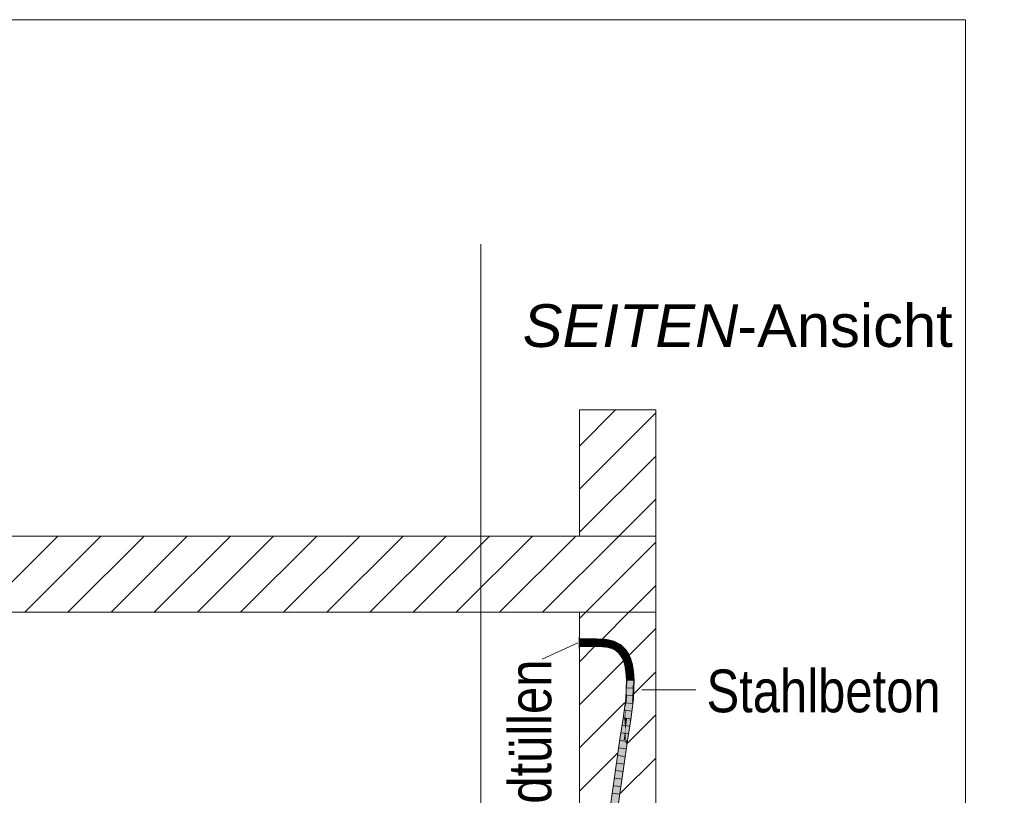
# Model space of a CAD drawing. Extents: x -720 to 300, y 62 to 1107.
# Tile 63 of 117: x 163 to 195, y 644 to 669. Entities that reach past the tile are written whole.
import ezdxf
from ezdxf.lldxf.tags import DXFTag

# ---------------------------------------------------------------- set-up
doc = ezdxf.new("R2010")
doc.units = 0
doc.layers.get('0').update_dxf_attribs({"lineweight": 35})
for name, color, linetype, lineweight, true_color in [('E_Detail_Beschriftung', 7, 'Continuous', 13, 0x009900), ('E_Detail_Wandschraffur', 7, 'Continuous', 5, 0xc0c0c0), ('E_Leerrohr 25-A06G9FMB8I', 7, 'Continuous', 9, 0xff8000), ('E_Leerrohr 25-Shading', 7, 'Continuous', 9, 0xff8000)]:
    doc.layers.add(name, color=color, linetype=linetype, lineweight=lineweight, true_color=true_color)
doc.layers.add('E_Detail_Linie_Text_Bem', color=7, linetype='Continuous', lineweight=13)
doc.styles.get("Standard").update_dxf_attribs({"font": 'ARIALN.TTF'})
tags = doc.linetypes.add('fein_strichliert', pattern=[4, 1, -2, 1]).pattern_tags.tags
tags[8:9] = [DXFTag(74, 4), DXFTag(75, 0), DXFTag(340, '0'), DXFTag(46, 0.0), DXFTag(50, 0.0), DXFTag(44, 0.0), DXFTag(45, 0.0)]
tags[6:7] = [DXFTag(74, 4), DXFTag(75, 0), DXFTag(340, '0'), DXFTag(46, 0.0), DXFTag(50, 0.0), DXFTag(44, 0.0), DXFTag(45, 0.0)]
tags[4:5] = [DXFTag(74, 4), DXFTag(75, 0), DXFTag(340, '0'), DXFTag(46, 0.0), DXFTag(50, 0.0), DXFTag(44, 0.0), DXFTag(45, 0.0)]
tags = doc.linetypes.add('fein_strichliert-A06G9FM98I', pattern=[4, 1, -2, 1]).pattern_tags.tags
tags[8:9] = [DXFTag(74, 4), DXFTag(75, 0), DXFTag(340, '0'), DXFTag(46, 0.0), DXFTag(50, 0.0), DXFTag(44, 0.0), DXFTag(45, 0.0)]
tags[6:7] = [DXFTag(74, 4), DXFTag(75, 0), DXFTag(340, '0'), DXFTag(46, 0.0), DXFTag(50, 0.0), DXFTag(44, 0.0), DXFTag(45, 0.0)]
tags[4:5] = [DXFTag(74, 4), DXFTag(75, 0), DXFTag(340, '0'), DXFTag(46, 0.0), DXFTag(50, 0.0), DXFTag(44, 0.0), DXFTag(45, 0.0)]
tags = doc.linetypes.add('STRICHPUNKT2-A06G9FMC8I', pattern=[12.7, 6.35, -3.175, 0, -3.175]).pattern_tags.tags
tags[10:11] = [DXFTag(74, 4), DXFTag(75, 0), DXFTag(340, '0'), DXFTag(46, 0.0), DXFTag(50, 0.0), DXFTag(44, 0.0), DXFTag(45, 0.0)]
tags[8:9] = [DXFTag(74, 4), DXFTag(75, 0), DXFTag(340, '0'), DXFTag(46, 0.0), DXFTag(50, 0.0), DXFTag(44, 0.0), DXFTag(45, 0.0)]
tags[6:7] = [DXFTag(74, 4), DXFTag(75, 0), DXFTag(340, '0'), DXFTag(46, 0.0), DXFTag(50, 0.0), DXFTag(44, 0.0), DXFTag(45, 0.0)]
tags[4:5] = [DXFTag(74, 4), DXFTag(75, 0), DXFTag(340, '0'), DXFTag(46, 0.0), DXFTag(50, 0.0), DXFTag(44, 0.0), DXFTag(45, 0.0)]

# ---------------------------------------------------------------- blocks, each defined once
blk = doc.blocks.new('Shading-A06G9FDB8I', base_point=(181.435, 714.584))
at = {"layer": 'E_Leerrohr 25-Shading', "color": 31, "true_color": 0xecb67f}
for points in [[(181.079, 648.734), (181.079, 648.924), (181.073, 648.734), (181.073, 648.924)], [(181.079, 648.734), (181.079, 648.924), (181.073, 648.734), (181.073, 648.924)], [(181.079, 648.859), (181.079, 648.734), (181.229, 648.859), (181.354, 648.734)], [(181.079, 648.859), (181.079, 648.734), (181.229, 648.859), (181.354, 648.734)], [(181.354, 648.734), (181.419, 648.734), (181.229, 648.859), (181.294, 648.859)], [(181.354, 648.734), (181.419, 648.734), (181.229, 648.859), (181.294, 648.859)], [(181.294, 648.859), (181.419, 648.734), (181.473, 648.859), (181.473, 648.788)], [(181.294, 648.859), (181.419, 648.734), (181.473, 648.859), (181.473, 648.788)], [(181.079, 648.702), (181.079, 648.734), (181.073, 648.702), (181.073, 648.734)], [(181.079, 648.702), (181.079, 648.734), (181.073, 648.702), (181.073, 648.734)], [(181.073, 648.544), (181.079, 648.544), (181.073, 648.702), (181.079, 648.702)], [(181.073, 648.544), (181.079, 648.544), (181.073, 648.702), (181.079, 648.702)], [(181.079, 648.734), (181.079, 648.609), (181.354, 648.734), (181.229, 648.609)], [(181.079, 648.734), (181.079, 648.609), (181.354, 648.734), (181.229, 648.609)], [(181.229, 648.609), (181.294, 648.609), (181.354, 648.734), (181.419, 648.734)], [(181.229, 648.609), (181.294, 648.609), (181.354, 648.734), (181.419, 648.734)], [(181.419, 648.734), (181.294, 648.609), (181.473, 648.68), (181.473, 648.609)], [(181.419, 648.734), (181.294, 648.609), (181.473, 648.68), (181.473, 648.609)], [(181.473, 648.788), (181.419, 648.734), (181.473, 648.748), (181.459, 648.734)], [(181.473, 648.788), (181.419, 648.734), (181.473, 648.748), (181.459, 648.734)], [(181.459, 648.734), (181.419, 648.734), (181.473, 648.72), (181.473, 648.68)], [(181.459, 648.734), (181.419, 648.734), (181.473, 648.72), (181.473, 648.68)], [(181.459, 648.734), (181.473, 648.734), (181.473, 648.748)], [(181.459, 648.734), (181.473, 648.734), (181.473, 648.748)], [(181.473, 648.734), (181.459, 648.734), (181.473, 648.72)], [(181.473, 648.734), (181.459, 648.734), (181.473, 648.72)]]:
    blk.add_solid(points, dxfattribs=at)
at = {"layer": 'E_Leerrohr 25-Shading', "color": 43, "true_color": 0xd7ab7f}
for points in [[(181.079, 648.823), (181.229, 648.861), (181.079, 648.859)], [(181.079, 648.823), (181.263, 648.825), (181.229, 648.861), (181.262, 648.848)], [(181.262, 648.848), (181.262, 648.861), (181.229, 648.861)], [(181.262, 648.861), (181.383, 648.827), (181.294, 648.862)], [(181.262, 648.861), (181.262, 648.848), (181.383, 648.827), (181.318, 648.826)], [(181.262, 648.848), (181.263, 648.825), (181.318, 648.826)], [(181.383, 648.827), (181.454, 648.828), (181.294, 648.862), (181.453, 648.865)], [(181.454, 648.828), (181.456, 648.828), (181.453, 648.865), (181.544, 648.865)], [(181.584, 648.865), (181.544, 648.865), (181.496, 648.828), (181.456, 648.828)], [(181.609, 648.865), (181.584, 648.865), (181.521, 648.828), (181.496, 648.828)], [(181.521, 648.828), (181.647, 648.828), (181.609, 648.865), (181.648, 648.865)], [(181.834, 648.819), (181.837, 648.856), (181.647, 648.828), (181.648, 648.865)], [(181.898, 648.814), (181.902, 648.85), (181.834, 648.819), (181.837, 648.856)], [(181.959, 648.806), (181.964, 648.842), (181.898, 648.814), (181.902, 648.85)], [(182.018, 648.796), (182.025, 648.832), (181.959, 648.806), (181.964, 648.842)], [(182.062, 648.788), (182.07, 648.823), (182.018, 648.796), (182.025, 648.832)], [(182.062, 648.788), (182.115, 648.813), (182.07, 648.823)], [(181.079, 648.609), (181.265, 648.648), (181.079, 648.646)], [(181.265, 648.648), (181.079, 648.609), (181.266, 648.627), (181.232, 648.612)], [(181.079, 648.609), (181.229, 648.611), (181.232, 648.612)], [(181.232, 648.612), (181.229, 648.611), (181.266, 648.613), (181.266, 648.611)], [(181.266, 648.627), (181.232, 648.612), (181.266, 648.613)], [(181.265, 648.648), (181.266, 648.627), (181.318, 648.649)], [(181.383, 648.65), (181.266, 648.627), (181.299, 648.614), (181.266, 648.613)], [(181.266, 648.627), (181.383, 648.65), (181.318, 648.649)], [(181.266, 648.613), (181.266, 648.611), (181.299, 648.614), (181.294, 648.612)], [(181.299, 648.614), (181.294, 648.612), (181.456, 648.619), (181.456, 648.615)], [(181.414, 648.651), (181.383, 648.65), (181.456, 648.619), (181.299, 648.614)], [(181.455, 648.652), (181.414, 648.651), (181.455, 648.644)], [(181.414, 648.651), (181.456, 648.619), (181.455, 648.644)], [(181.456, 648.652), (181.455, 648.652), (181.486, 648.639), (181.455, 648.644)], [(181.455, 648.644), (181.456, 648.619), (181.486, 648.639), (181.534, 648.619)], [(181.553, 648.628), (181.496, 648.651), (181.486, 648.639), (181.456, 648.652)], [(181.456, 648.619), (181.456, 648.615), (181.534, 648.619), (181.544, 648.615)], [(181.534, 648.619), (181.574, 648.619), (181.486, 648.639), (181.553, 648.628)], [(181.596, 648.62), (181.521, 648.651), (181.553, 648.628), (181.496, 648.651)], [(181.609, 648.615), (181.642, 648.615), (181.521, 648.651), (181.643, 648.651)], [(181.584, 648.615), (181.574, 648.619), (181.544, 648.615), (181.534, 648.619)], [(181.574, 648.619), (181.599, 648.619), (181.553, 648.628), (181.596, 648.62)], [(181.609, 648.615), (181.599, 648.619), (181.584, 648.615), (181.574, 648.619)], [(181.642, 648.615), (181.822, 648.606), (181.643, 648.651), (181.824, 648.641)], [(181.643, 648.651), (181.824, 648.641), (181.814, 648.643), (181.824, 648.641)], [(181.824, 648.641), (181.824, 648.643), (181.814, 648.643)], [(181.822, 648.606), (181.875, 648.601), (181.824, 648.641), (181.879, 648.635)], [(181.824, 648.641), (181.879, 648.635), (181.824, 648.643), (181.879, 648.637)], [(181.879, 648.637), (181.879, 648.638), (181.824, 648.643)], [(181.875, 648.601), (181.929, 648.595), (181.879, 648.635), (181.933, 648.627)], [(181.934, 648.629), (181.934, 648.631), (181.879, 648.637), (181.879, 648.638)], [(181.879, 648.635), (181.933, 648.627), (181.879, 648.637), (181.934, 648.629)], [(181.929, 648.595), (181.981, 648.586), (181.933, 648.627), (181.986, 648.616)], [(181.933, 648.627), (181.986, 648.616), (181.934, 648.629), (181.987, 648.62)], [(181.934, 648.629), (181.987, 648.62), (181.934, 648.631), (181.987, 648.621)], [(181.981, 648.586), (182.017, 648.579), (181.986, 648.616), (182.023, 648.607)], [(181.986, 648.616), (182.023, 648.607), (181.987, 648.62), (182.024, 648.611)], [(182.025, 648.613), (182.025, 648.615), (181.987, 648.621), (181.987, 648.622)], [(181.987, 648.62), (182.024, 648.611), (181.987, 648.621), (182.025, 648.613)], [(182.017, 648.579), (182.053, 648.571), (182.023, 648.607), (182.06, 648.597)], [(182.023, 648.607), (182.06, 648.597), (182.024, 648.611), (182.061, 648.601)], [(182.024, 648.611), (182.061, 648.601), (182.025, 648.613), (182.061, 648.603)], [(182.025, 648.613), (182.061, 648.603), (182.025, 648.615), (182.062, 648.605)], [(182.053, 648.571), (182.087, 648.561), (182.06, 648.597), (182.094, 648.586)], [(182.06, 648.597), (182.094, 648.586), (182.061, 648.601), (182.095, 648.59)], [(182.061, 648.603), (182.096, 648.592), (182.062, 648.605), (182.097, 648.595)], [(182.061, 648.601), (182.095, 648.59), (182.061, 648.603), (182.096, 648.592)], [(182.062, 648.788), (182.101, 648.779), (182.115, 648.813), (182.107, 648.784)], [(182.097, 648.595), (182.097, 648.596), (182.062, 648.605), (182.062, 648.606)], [(182.094, 648.586), (182.087, 648.561), (182.096, 648.585)], [(182.096, 648.585), (182.087, 648.561), (182.12, 648.569), (182.114, 648.553)], [(182.095, 648.59), (182.094, 648.586), (182.098, 648.589), (182.096, 648.585)], [(182.098, 648.589), (182.099, 648.591), (182.095, 648.59), (182.096, 648.592)], [(182.096, 648.592), (182.099, 648.591), (182.097, 648.595), (182.1, 648.594)], [(182.113, 648.578), (182.108, 648.585), (182.096, 648.585), (182.098, 648.589)], [(182.096, 648.585), (182.12, 648.569), (182.113, 648.578)], [(182.1, 648.594), (182.101, 648.595), (182.097, 648.595), (182.097, 648.596)], [(182.098, 648.589), (182.108, 648.585), (182.099, 648.591), (182.105, 648.589)], [(182.099, 648.591), (182.105, 648.589), (182.1, 648.594), (182.103, 648.593)], [(182.103, 648.593), (182.101, 648.595), (182.1, 648.594)], [(182.101, 648.779), (182.105, 648.777), (182.107, 648.784)], [(182.12, 648.569), (182.127, 648.587), (182.101, 648.595)], [(182.105, 648.777), (182.148, 648.766), (182.137, 648.807), (182.158, 648.801)], [(182.105, 648.777), (182.137, 648.807), (182.107, 648.784)], [(182.137, 648.807), (182.115, 648.813), (182.107, 648.784)], [(182.114, 648.553), (182.137, 648.543), (182.12, 648.569)], [(182.137, 648.543), (182.127, 648.587), (182.12, 648.569)], [(182.127, 648.587), (182.137, 648.543), (182.219, 648.545), (182.203, 648.515)], [(182.127, 648.587), (182.127, 648.587), (182.22, 648.547), (182.219, 648.545)], [(182.192, 648.751), (182.206, 648.785), (182.148, 648.766), (182.158, 648.801)], [(182.301, 648.705), (182.317, 648.737), (182.192, 648.751), (182.206, 648.785)], [(182.203, 648.515), (182.277, 648.47), (182.219, 648.545), (182.294, 648.493)], [(182.219, 648.545), (182.294, 648.493), (182.22, 648.547), (182.297, 648.497)], [(182.297, 648.497), (182.299, 648.5), (182.22, 648.547)], [(182.277, 648.47), (182.343, 648.416), (182.294, 648.493), (182.357, 648.431)], [(182.294, 648.493), (182.357, 648.431), (182.297, 648.497), (182.362, 648.437)], [(182.297, 648.497), (182.362, 648.437), (182.299, 648.5), (182.366, 648.44)], [(182.366, 648.44), (182.368, 648.442), (182.299, 648.5)], [(182.401, 648.644), (182.423, 648.674), (182.301, 648.705), (182.317, 648.737)], [(182.49, 648.57), (182.515, 648.596), (182.401, 648.644), (182.423, 648.674)], [(182.568, 648.483), (182.598, 648.505), (182.49, 648.57), (182.515, 648.596)], [(182.568, 648.483), (182.57, 648.481), (182.598, 648.505), (182.607, 648.492)], [(182.343, 648.416), (182.398, 648.355), (182.357, 648.431), (182.408, 648.362)], [(182.357, 648.431), (182.408, 648.362), (182.362, 648.437), (182.415, 648.367)], [(182.362, 648.437), (182.415, 648.367), (182.366, 648.44), (182.421, 648.372)], [(182.366, 648.44), (182.421, 648.372), (182.368, 648.442), (182.425, 648.375)], [(182.425, 648.375), (182.427, 648.377), (182.368, 648.442)], [(182.398, 648.355), (182.449, 648.278), (182.408, 648.362)], [(182.408, 648.362), (182.449, 648.278), (182.415, 648.367), (182.44, 648.32)], [(182.415, 648.367), (182.44, 648.32), (182.421, 648.372), (182.433, 648.35)], [(182.421, 648.372), (182.433, 648.35), (182.425, 648.375), (182.429, 648.369)], [(182.429, 648.369), (182.427, 648.377), (182.425, 648.375)], [(182.429, 648.369), (182.489, 648.266), (182.427, 648.377), (182.494, 648.269)], [(182.494, 648.269), (182.498, 648.271), (182.427, 648.377)], [(182.481, 648.261), (182.489, 648.266), (182.433, 648.35), (182.429, 648.369)], [(182.433, 648.35), (182.44, 648.32), (182.481, 648.261), (182.472, 648.256)], [(182.44, 648.32), (182.449, 648.278), (182.472, 648.256), (182.466, 648.253)], [(182.466, 648.253), (182.489, 648.202), (182.472, 648.256)], [(182.472, 648.256), (182.489, 648.202), (182.481, 648.261), (182.492, 648.228)], [(182.481, 648.261), (182.492, 648.228), (182.489, 648.266), (182.495, 648.248)], [(182.489, 648.266), (182.495, 648.248), (182.494, 648.269), (182.497, 648.262)], [(182.492, 648.228), (182.489, 648.202), (182.522, 648.137), (182.519, 648.135)], [(182.495, 648.248), (182.492, 648.228), (182.533, 648.141), (182.522, 648.137)], [(182.497, 648.262), (182.498, 648.271), (182.494, 648.269)], [(182.533, 648.141), (182.542, 648.144), (182.495, 648.248), (182.497, 648.262)], [(182.497, 648.262), (182.498, 648.27), (182.498, 648.271)], [(182.497, 648.262), (182.542, 648.144), (182.498, 648.27), (182.55, 648.147)], [(182.55, 648.147), (182.554, 648.149), (182.498, 648.27)], [(182.57, 648.481), (182.652, 648.356), (182.607, 648.492), (182.684, 648.374)], [(182.719, 648.212), (182.753, 648.225), (182.652, 648.356), (182.684, 648.374)], [(182.769, 648.052), (182.804, 648.06), (182.719, 648.212), (182.753, 648.225)], [(182.522, 648.137), (182.519, 648.135), (182.523, 648.132)], [(182.523, 648.132), (182.519, 648.135), (182.527, 648.112)], [(182.533, 648.141), (182.522, 648.137), (182.538, 648.118), (182.523, 648.132)], [(182.538, 648.118), (182.523, 648.132), (182.56, 648.006), (182.527, 648.112)], [(182.538, 648.118), (182.551, 648.106), (182.533, 648.141), (182.542, 648.144)], [(182.56, 648.006), (182.551, 648.106), (182.538, 648.118)], [(182.542, 648.144), (182.551, 648.106), (182.55, 648.147), (182.563, 648.094)], [(182.55, 648.147), (182.563, 648.094), (182.553, 648.149), (182.571, 648.086)], [(182.56, 648.006), (182.561, 648.004), (182.551, 648.106), (182.566, 648.037)], [(182.551, 648.106), (182.566, 648.037), (182.563, 648.094), (182.571, 648.064)], [(182.571, 648.086), (182.574, 648.084), (182.553, 648.149), (182.554, 648.149)], [(182.566, 648.037), (182.561, 648.004), (182.573, 648.007)], [(182.573, 648.007), (182.561, 648.004), (182.581, 647.89)], [(182.563, 648.094), (182.571, 648.064), (182.571, 648.086), (182.573, 648.08)], [(182.573, 648.007), (182.584, 648.009), (182.566, 648.037), (182.571, 648.064)], [(182.573, 648.08), (182.574, 648.084), (182.571, 648.086)], [(182.571, 648.064), (182.576, 648.069), (182.573, 648.08)], [(182.571, 648.064), (182.584, 648.009), (182.576, 648.069), (182.586, 648.01)], [(182.576, 648.069), (182.574, 648.084), (182.573, 648.08)], [(182.603, 647.769), (182.589, 647.964), (182.573, 648.007), (182.584, 648.009)], [(182.603, 647.769), (182.573, 648.007), (182.581, 647.89)], [(182.574, 648.084), (182.576, 648.069), (182.596, 648.012), (182.593, 648.011)], [(182.576, 648.069), (182.586, 648.01), (182.593, 648.011)], [(182.589, 647.964), (182.586, 648.01), (182.584, 648.009)], [(182.586, 648.01), (182.608, 647.77), (182.593, 648.011), (182.624, 647.772)], [(182.608, 647.77), (182.586, 648.01), (182.608, 647.77), (182.589, 647.964)], [(182.589, 647.964), (182.603, 647.769), (182.608, 647.77)], [(182.593, 648.011), (182.596, 648.012), (182.596, 648.012)], [(182.593, 648.011), (182.624, 647.772), (182.596, 648.012), (182.633, 647.773)], [(182.633, 647.773), (182.64, 647.773), (182.596, 648.012)], [(182.815, 647.795), (182.851, 647.799), (182.769, 648.052), (182.804, 648.06)], [(182.608, 647.77), (182.603, 647.769), (182.607, 647.719)], [(182.608, 647.77), (182.608, 647.77), (182.615, 647.594), (182.607, 647.719)], [(182.608, 647.77), (182.615, 647.594), (182.624, 647.772), (182.623, 647.652)], [(182.623, 647.652), (182.615, 647.594), (182.622, 647.511), (182.621, 647.511)], [(182.634, 647.734), (182.623, 647.652), (182.639, 647.511), (182.622, 647.511)], [(182.624, 647.772), (182.623, 647.652), (182.633, 647.773), (182.634, 647.734)], [(182.634, 647.734), (182.64, 647.773), (182.633, 647.773)], [(182.639, 647.511), (182.651, 647.511), (182.634, 647.734), (182.64, 647.773)], [(182.651, 647.511), (182.657, 647.511), (182.64, 647.773)], [(182.815, 647.795), (182.871, 647.509), (182.851, 647.799)], [(182.815, 647.795), (182.815, 647.789), (182.871, 647.509), (182.855, 647.509)], [(182.855, 647.509), (182.815, 647.789), (182.836, 647.509), (182.832, 647.542)], [(182.832, 647.542), (182.834, 647.509), (182.836, 647.509)], [(182.617, 647.418), (182.595, 646.91), (182.608, 646.909)], [(182.615, 647.301), (182.611, 647.05), (182.619, 647.339), (182.623, 647.193)], [(182.619, 647.339), (182.617, 647.418), (182.615, 647.301)], [(182.617, 647.418), (182.621, 647.5), (182.62, 647.493)], [(182.617, 647.418), (182.619, 647.339), (182.621, 647.5), (182.623, 647.375)], [(182.623, 647.375), (182.619, 647.339), (182.626, 647.223), (182.623, 647.193)], [(182.621, 647.5), (182.621, 647.511), (182.62, 647.493)], [(182.622, 647.511), (182.621, 647.511), (182.621, 647.5)], [(182.639, 647.511), (182.622, 647.511), (182.623, 647.375), (182.621, 647.5)], [(182.623, 647.375), (182.626, 647.223), (182.639, 647.511), (182.651, 647.511)], [(182.626, 647.223), (182.623, 647.193), (182.629, 647.072), (182.627, 647.052)], [(182.651, 647.511), (182.626, 647.223), (182.657, 647.511), (182.629, 647.072)], [(182.629, 647.072), (182.632, 646.907), (182.657, 647.511)], [(182.825, 647.284), (182.808, 646.891), (182.828, 646.89)], [(182.841, 647.165), (182.836, 647.496), (182.825, 647.286), (182.834, 647.509)], [(182.825, 647.284), (182.844, 646.888), (182.825, 647.286), (182.841, 647.165)], [(182.844, 646.888), (182.825, 647.284), (182.828, 646.89)], [(182.836, 647.509), (182.834, 647.509), (182.836, 647.496)], [(182.855, 647.509), (182.836, 647.509), (182.863, 647.33), (182.836, 647.496)], [(182.852, 647.076), (182.863, 647.33), (182.846, 647.128), (182.836, 647.496)], [(182.846, 647.128), (182.836, 647.496), (182.841, 647.165)], [(182.863, 647.33), (182.871, 647.509), (182.855, 647.509)], [(182.595, 646.91), (182.513, 646.252), (182.588, 646.562), (182.549, 646.247)], [(182.595, 646.91), (182.588, 646.562), (182.608, 646.909)], [(182.603, 646.819), (182.588, 646.562), (182.618, 646.908), (182.632, 646.907)], [(182.608, 646.909), (182.603, 646.819), (182.618, 646.908)], [(182.623, 647.193), (182.611, 647.05), (182.618, 646.908), (182.608, 646.909)], [(182.623, 647.193), (182.618, 646.908), (182.627, 647.052)], [(182.618, 646.908), (182.632, 646.907), (182.627, 647.052)], [(182.627, 647.052), (182.632, 646.907), (182.629, 647.072)], [(182.808, 646.891), (182.724, 646.222), (182.808, 646.891), (182.726, 646.222)], [(182.81, 646.65), (182.808, 646.891), (182.804, 646.863)], [(182.828, 646.89), (182.808, 646.891), (182.811, 646.624), (182.81, 646.65)], [(182.81, 646.618), (182.844, 646.888), (182.828, 646.89)], [(182.849, 646.995), (182.846, 647.128), (182.844, 646.888), (182.841, 647.165)], [(182.849, 646.995), (182.852, 647.076), (182.846, 647.128)], [(182.804, 646.86), (182.726, 646.222), (182.752, 646.218)], [(182.752, 646.218), (182.804, 646.863), (182.804, 646.86)], [(182.752, 646.218), (182.81, 646.618), (182.804, 646.863), (182.81, 646.65)], [(182.81, 646.618), (182.752, 646.218), (182.76, 646.217)], [(182.81, 646.65), (182.81, 646.618), (182.811, 646.624)], [(182.513, 646.252), (182.404, 645.57), (182.549, 646.247), (182.436, 645.565)], [(182.436, 645.565), (182.441, 645.565), (182.549, 646.247)], [(182.726, 646.222), (182.616, 645.54), (182.734, 646.053), (182.652, 645.534)], [(182.724, 646.222), (182.616, 645.54), (182.726, 646.222)], [(182.726, 646.222), (182.734, 646.053), (182.752, 646.218)], [(182.734, 646.053), (182.76, 646.217), (182.752, 646.218)], [(182.404, 645.57), (182.138, 643.697), (182.441, 645.565), (182.102, 643.18)], [(182.599, 645.424), (182.102, 641.925), (182.636, 645.422), (182.139, 641.923)], [(182.652, 645.534), (182.616, 645.54), (182.636, 645.422), (182.599, 645.424)]]:
    blk.add_solid(points, dxfattribs=at)
at = {"layer": 'E_Leerrohr 25-Shading', "color": 31, "true_color": 0xfabd7f}
for points in [[(181.264, 648.736), (181.263, 648.825), (181.079, 648.734), (181.079, 648.823)], [(181.263, 648.825), (181.264, 648.736), (181.318, 648.826), (181.354, 648.738)], [(181.354, 648.738), (181.419, 648.739), (181.318, 648.826), (181.383, 648.827)], [(181.383, 648.827), (181.419, 648.739), (181.454, 648.828), (181.454, 648.823)], [(181.419, 648.739), (181.454, 648.74), (181.454, 648.823)], [(181.456, 648.828), (181.454, 648.828), (181.454, 648.823)], [(181.496, 648.828), (181.456, 648.828), (181.459, 648.74), (181.454, 648.74)], [(181.454, 648.74), (181.456, 648.828), (181.454, 648.823)], [(181.521, 648.828), (181.496, 648.828), (181.484, 648.74), (181.459, 648.74)], [(181.484, 648.74), (181.645, 648.74), (181.521, 648.828), (181.647, 648.828)], [(181.645, 648.74), (181.83, 648.735), (181.647, 648.828), (181.834, 648.819)], [(181.889, 648.733), (181.898, 648.814), (181.83, 648.735), (181.834, 648.819)], [(181.264, 648.735), (181.264, 648.736), (181.079, 648.734)], [(181.079, 648.646), (181.265, 648.648), (181.079, 648.734), (181.264, 648.735)], [(181.354, 648.738), (181.264, 648.736), (181.353, 648.735), (181.264, 648.735)], [(181.353, 648.735), (181.264, 648.735), (181.351, 648.731), (181.264, 648.733)], [(181.264, 648.733), (181.265, 648.648), (181.351, 648.731), (181.318, 648.649)], [(181.346, 648.717), (181.318, 648.649), (181.392, 648.672), (181.383, 648.65)], [(181.416, 648.731), (181.351, 648.731), (181.392, 648.672), (181.346, 648.717)], [(181.353, 648.735), (181.351, 648.731), (181.418, 648.736), (181.416, 648.731)], [(181.419, 648.739), (181.354, 648.738), (181.418, 648.736), (181.353, 648.735)], [(181.383, 648.65), (181.413, 648.651), (181.392, 648.672)], [(181.413, 648.651), (181.383, 648.65), (181.414, 648.651)], [(181.413, 648.651), (181.416, 648.731), (181.392, 648.672)], [(181.413, 648.651), (181.455, 648.653), (181.416, 648.731), (181.423, 648.73)], [(181.455, 648.652), (181.455, 648.653), (181.414, 648.651), (181.413, 648.651)], [(181.416, 648.731), (181.423, 648.73), (181.418, 648.736), (181.421, 648.736)], [(181.421, 648.736), (181.419, 648.739), (181.418, 648.736)], [(181.454, 648.736), (181.454, 648.74), (181.421, 648.736), (181.419, 648.739)], [(181.455, 648.73), (181.454, 648.736), (181.423, 648.73), (181.421, 648.736)], [(181.423, 648.73), (181.455, 648.653), (181.455, 648.73)], [(181.461, 648.736), (181.459, 648.74), (181.454, 648.736), (181.454, 648.74)], [(181.463, 648.73), (181.461, 648.736), (181.455, 648.73), (181.454, 648.736)], [(181.455, 648.73), (181.455, 648.652), (181.463, 648.73), (181.496, 648.651)], [(181.484, 648.74), (181.459, 648.74), (181.486, 648.736), (181.461, 648.736)], [(181.461, 648.736), (181.463, 648.73), (181.486, 648.736), (181.488, 648.73)], [(181.463, 648.73), (181.496, 648.651), (181.488, 648.73), (181.521, 648.651)], [(181.521, 648.651), (181.643, 648.651), (181.484, 648.74), (181.645, 648.74)], [(181.643, 648.651), (181.814, 648.643), (181.645, 648.74), (181.728, 648.736)], [(181.73, 648.738), (181.645, 648.74), (181.728, 648.736)], [(181.83, 648.735), (181.73, 648.738), (181.829, 648.731), (181.728, 648.736)], [(181.814, 648.643), (181.824, 648.643), (181.728, 648.736), (181.829, 648.731)], [(181.879, 648.638), (181.889, 648.726), (181.824, 648.643), (181.829, 648.731)], [(181.83, 648.735), (181.829, 648.731), (181.889, 648.733), (181.889, 648.727)], [(181.829, 648.731), (181.889, 648.726), (181.889, 648.727)], [(181.934, 648.631), (181.947, 648.718), (181.879, 648.638), (181.889, 648.726)], [(181.948, 648.729), (181.959, 648.806), (181.889, 648.733), (181.898, 648.814)], [(181.889, 648.733), (181.889, 648.727), (181.948, 648.729), (181.947, 648.722)], [(181.889, 648.727), (181.889, 648.726), (181.947, 648.722), (181.947, 648.718)], [(181.987, 648.622), (182.003, 648.709), (181.934, 648.631), (181.947, 648.718)], [(181.948, 648.729), (181.947, 648.722), (182.005, 648.724), (182.004, 648.716)], [(182.004, 648.716), (181.947, 648.722), (182.003, 648.712), (181.947, 648.719)], [(181.947, 648.719), (181.947, 648.718), (182.003, 648.712), (182.003, 648.709)], [(182.005, 648.724), (182.018, 648.796), (181.948, 648.729), (181.959, 648.806)], [(182.025, 648.615), (182.044, 648.701), (181.987, 648.622), (182.003, 648.709)], [(182.046, 648.711), (182.004, 648.716), (182.045, 648.706), (182.003, 648.712)], [(182.003, 648.712), (182.003, 648.709), (182.045, 648.706), (182.044, 648.701)], [(182.005, 648.724), (182.004, 648.716), (182.048, 648.72), (182.046, 648.711)], [(182.048, 648.72), (182.062, 648.788), (182.005, 648.724), (182.018, 648.796)], [(182.062, 648.606), (182.084, 648.692), (182.025, 648.615), (182.044, 648.701)], [(182.047, 648.706), (182.044, 648.701), (182.086, 648.699), (182.084, 648.692)], [(182.045, 648.706), (182.044, 648.701), (182.047, 648.706)], [(182.051, 648.71), (182.046, 648.711), (182.047, 648.706), (182.045, 648.706)], [(182.057, 648.719), (182.048, 648.72), (182.051, 648.71), (182.046, 648.711)], [(182.087, 648.705), (182.051, 648.71), (182.086, 648.699), (182.047, 648.706)], [(182.062, 648.788), (182.048, 648.72), (182.101, 648.779), (182.057, 648.719)], [(182.09, 648.715), (182.057, 648.719), (182.087, 648.705), (182.051, 648.71)], [(182.101, 648.779), (182.057, 648.719), (182.09, 648.716), (182.09, 648.715)], [(182.062, 648.606), (182.086, 648.691), (182.084, 648.692)], [(182.062, 648.606), (182.097, 648.596), (182.086, 648.691), (182.099, 648.604)], [(182.086, 648.699), (182.084, 648.692), (182.087, 648.699), (182.086, 648.691)], [(182.086, 648.691), (182.122, 648.681), (182.105, 648.777), (182.148, 648.766)], [(182.086, 648.691), (182.105, 648.777), (182.09, 648.716)], [(182.088, 648.705), (182.087, 648.705), (182.087, 648.699), (182.086, 648.699)], [(182.099, 648.604), (182.122, 648.681), (182.086, 648.691)], [(182.09, 648.716), (182.087, 648.705), (182.088, 648.705)], [(182.09, 648.716), (182.105, 648.777), (182.101, 648.779)], [(182.097, 648.596), (182.101, 648.595), (182.099, 648.604)], [(182.101, 648.595), (182.122, 648.681), (182.099, 648.604)], [(182.101, 648.595), (182.127, 648.587), (182.122, 648.681), (182.16, 648.669)], [(182.16, 648.669), (182.192, 648.751), (182.122, 648.681), (182.148, 648.766)], [(182.22, 648.547), (182.26, 648.626), (182.127, 648.587), (182.16, 648.669)], [(182.264, 648.633), (182.301, 648.705), (182.16, 648.67), (182.192, 648.751)], [(182.16, 648.669), (182.26, 648.626), (182.16, 648.67), (182.264, 648.633)], [(182.299, 648.5), (182.35, 648.572), (182.22, 648.547), (182.26, 648.626)], [(182.264, 648.633), (182.26, 648.626), (182.363, 648.591), (182.354, 648.578)], [(182.26, 648.626), (182.35, 648.572), (182.354, 648.578)], [(182.363, 648.591), (182.401, 648.644), (182.264, 648.633), (182.301, 648.705)], [(182.368, 648.442), (182.429, 648.506), (182.299, 648.5), (182.35, 648.572)], [(182.445, 648.523), (182.354, 648.578), (182.434, 648.512), (182.35, 648.572)], [(182.35, 648.572), (182.429, 648.506), (182.434, 648.512)], [(182.363, 648.591), (182.354, 648.578), (182.461, 648.54), (182.445, 648.523)], [(182.461, 648.54), (182.49, 648.57), (182.363, 648.591), (182.401, 648.644)], [(182.427, 648.377), (182.498, 648.43), (182.368, 648.442), (182.429, 648.506)], [(182.445, 648.523), (182.429, 648.506), (182.535, 648.458), (182.498, 648.43)], [(182.461, 648.54), (182.445, 648.523), (182.561, 648.478), (182.535, 648.458)], [(182.561, 648.478), (182.568, 648.483), (182.461, 648.54), (182.49, 648.57)], [(182.427, 648.377), (182.556, 648.342), (182.498, 648.43)], [(182.427, 648.377), (182.498, 648.271), (182.556, 648.342), (182.56, 648.305)], [(182.561, 648.478), (182.498, 648.43), (182.569, 648.472), (182.556, 648.342)], [(182.498, 648.271), (182.554, 648.149), (182.56, 648.305), (182.57, 648.155)], [(182.556, 648.342), (182.575, 648.313), (182.57, 648.481), (182.652, 648.356)], [(182.56, 648.305), (182.575, 648.313), (182.556, 648.342)], [(182.57, 648.155), (182.636, 648.18), (182.56, 648.305), (182.575, 648.313)], [(182.568, 648.483), (182.561, 648.478), (182.57, 648.481), (182.569, 648.472)], [(182.574, 648.084), (182.636, 648.18), (182.57, 648.155)], [(182.574, 648.084), (182.596, 648.012), (182.636, 648.18), (182.683, 648.032)], [(182.575, 648.313), (182.647, 648.184), (182.652, 648.356), (182.719, 648.212)], [(182.575, 648.313), (182.636, 648.18), (182.647, 648.184)], [(182.647, 648.184), (182.636, 648.18), (182.715, 648.039), (182.692, 648.034)], [(182.636, 648.18), (182.683, 648.032), (182.692, 648.034)], [(182.715, 648.039), (182.769, 648.052), (182.647, 648.184), (182.719, 648.212)], [(182.554, 648.149), (182.574, 648.084), (182.57, 648.155)], [(182.64, 647.773), (182.727, 647.784), (182.596, 648.012), (182.683, 648.032)], [(182.769, 647.789), (182.692, 648.034), (182.683, 648.031), (182.683, 648.032)], [(182.769, 647.789), (182.683, 648.031), (182.743, 647.786)], [(182.683, 648.031), (182.727, 647.784), (182.743, 647.786)], [(182.715, 648.039), (182.692, 648.034), (182.813, 647.795), (182.769, 647.789)], [(182.813, 647.795), (182.815, 647.795), (182.715, 648.039), (182.769, 648.052)], [(182.657, 647.511), (182.746, 647.51), (182.64, 647.773), (182.727, 647.784)], [(182.743, 647.786), (182.727, 647.784), (182.743, 647.785)], [(182.743, 647.785), (182.727, 647.784), (182.795, 647.509), (182.746, 647.51)], [(182.77, 647.786), (182.769, 647.789), (182.743, 647.785), (182.743, 647.786)], [(182.834, 647.509), (182.77, 647.786), (182.795, 647.509), (182.743, 647.785)], [(182.813, 647.795), (182.769, 647.789), (182.815, 647.789), (182.77, 647.786)], [(182.815, 647.789), (182.77, 647.786), (182.832, 647.542)], [(182.77, 647.786), (182.834, 647.509), (182.832, 647.542)], [(182.815, 647.789), (182.815, 647.795), (182.813, 647.795)], [(182.657, 647.511), (182.632, 646.907), (182.718, 647.51), (182.632, 646.907)], [(182.632, 646.907), (182.72, 646.899), (182.718, 647.51), (182.746, 647.51)], [(182.72, 646.899), (182.808, 646.891), (182.746, 647.51), (182.834, 647.509)], [(182.636, 646.275), (182.632, 646.907), (182.585, 646.242), (182.588, 646.562)], [(182.72, 646.899), (182.632, 646.907), (182.636, 646.275)], [(182.636, 646.235), (182.724, 646.222), (182.72, 646.899), (182.808, 646.891)], [(182.72, 646.899), (182.72, 646.899), (182.636, 646.235), (182.636, 646.275)], [(182.588, 646.562), (182.549, 646.247), (182.585, 646.242)], [(182.579, 645.889), (182.549, 646.247), (182.528, 645.552), (182.441, 645.565)], [(182.585, 646.242), (182.549, 646.247), (182.58, 645.897), (182.579, 645.889)], [(182.585, 646.242), (182.58, 645.897), (182.631, 646.236)], [(182.58, 645.897), (182.58, 645.877), (182.631, 646.236), (182.636, 646.235)], [(182.636, 646.235), (182.58, 645.877), (182.581, 645.845)], [(182.616, 645.54), (182.636, 646.235), (182.594, 645.543), (182.581, 645.845)], [(182.636, 646.275), (182.585, 646.242), (182.631, 646.236)], [(182.636, 646.235), (182.616, 645.54), (182.724, 646.222)], [(182.636, 646.235), (182.636, 646.275), (182.631, 646.236)], [(182.58, 645.877), (182.579, 645.889), (182.528, 645.552)], [(182.58, 645.877), (182.528, 645.552), (182.594, 645.543)], [(182.579, 645.889), (182.58, 645.877), (182.58, 645.897)], [(182.441, 645.565), (182.102, 643.18), (182.528, 645.552), (182.087, 642.446)], [(182.594, 645.543), (182.528, 645.552), (182.102, 641.925), (182.087, 642.446)], [(182.594, 645.543), (182.102, 641.925), (182.599, 645.424)], [(182.616, 645.54), (182.594, 645.543), (182.599, 645.424)]]:
    blk.add_solid(points, dxfattribs=at)
blk = doc.blocks.new('Referenz-A06G9FMD8I')
at = {"layer": 'E_Detail_Linie_Text_Bem', "linetype": 'fein_strichliert-A06G9FM98I', "ltscale": 0.65}
for p, q in [((193.732, 669.161), (130.963, 669.161)), ((193.732, 607.845), (193.732, 669.161)), ((177.851, 608.926), (177.851, 661.805))]:
    blk.add_line(p, q, dxfattribs=at)
at = {"layer": 'E_Detail_Linie_Text_Bem', "linetype": 'Continuous', "ltscale": 0.13}
for p, q in [((181.079, 656.369), (183.579, 656.369)), ((181.079, 652.234), (181.079, 656.369)), ((183.579, 656.369), (183.579, 652.234)), ((183.579, 652.234), (132.252, 652.234)), ((183.579, 652.234), (181.079, 652.234)), ((183.579, 649.734), (183.579, 652.234)), ((132.252, 649.734), (181.079, 649.734)), ((142.644, 649.734), (183.579, 649.734)), ((181.079, 649.734), (183.579, 649.734)), ((181.079, 637.934), (181.079, 649.734)), ((183.579, 649.734), (183.579, 609.734))]:
    blk.add_line(p, q, dxfattribs=at)
at = {"layer": 'E_Detail_Linie_Text_Bem', "color": 0, "linetype": 'Continuous', "ltscale": 0.13}
for p, q in [((179.852, 648.197), (181.021, 648.729)), ((184.888, 647.189), (183.124, 647.189))]:
    blk.add_line(p, q, dxfattribs=at)
at = {"layer": 'E_Detail_Wandschraffur', "linetype": 'ByBlock', "ltscale": 0.13}
for p, q in [((181.079, 655.185), (182.263, 656.369)), ((181.079, 652.357), (183.579, 654.857)), ((161.486, 649.734), (163.986, 652.234)), ((164.314, 649.734), (166.814, 652.234)), ((167.143, 649.734), (169.643, 652.234)), ((169.971, 649.734), (172.471, 652.234)), ((172.8, 649.734), (175.3, 652.234)), ((175.628, 649.734), (178.128, 652.234)), ((178.456, 649.734), (180.956, 652.234)), ((181.285, 649.734), (183.579, 652.028)), ((181.079, 649.528), (181.285, 649.734)), ((182.711, 648.332), (183.579, 649.2)), ((181.079, 646.7), (182.509, 648.129)), ((182.656, 645.449), (183.579, 646.371)), ((181.079, 643.871), (182.331, 645.123))]:
    blk.add_line(p, q, dxfattribs=at)
at = {"layer": 'E_Detail_Wandschraffur', "linetype": 'fein_strichliert', "ltscale": 0.13}
for p, q in [((181.079, 653.771), (183.579, 656.271)), ((182.371, 652.234), (183.579, 653.443)), ((162.9, 649.734), (165.4, 652.234)), ((165.729, 649.734), (168.229, 652.234)), ((168.557, 649.734), (171.057, 652.234)), ((171.385, 649.734), (173.885, 652.234)), ((174.214, 649.734), (176.714, 652.234)), ((177.042, 649.734), (179.542, 652.234)), ((179.871, 649.734), (182.371, 652.234)), ((182.801, 649.836), (183.579, 650.614)), ((182.699, 649.734), (182.801, 649.836)), ((181.842, 648.877), (182.699, 649.734)), ((181.079, 648.114), (181.574, 648.609)), ((182.826, 647.032), (183.579, 647.786)), ((181.079, 645.286), (182.559, 646.765)), ((182.424, 643.802), (183.579, 644.957))]:
    blk.add_line(p, q, dxfattribs=at)
at = {"layer": 'E_Leerrohr 25-A06G9FMB8I', "linetype": 'Continuous', "ltscale": 0.13}
for p, q in [((181.079, 648.924), (181.073, 648.924)), ((181.073, 648.813), (181.073, 648.924)), ((181.079, 648.924), (181.073, 648.924)), ((181.073, 648.813), (181.073, 648.924)), ((181.079, 648.813), (181.079, 648.924)), ((181.079, 648.813), (181.079, 648.924)), ((181.262, 648.861), (181.079, 648.859)), ((181.473, 648.859), (181.079, 648.859)), ((181.079, 648.786), (181.079, 648.859)), ((181.079, 648.859), (181.079, 648.609)), ((181.473, 648.859), (181.079, 648.859)), ((181.079, 648.786), (181.079, 648.859)), ((181.453, 648.865), (181.262, 648.861)), ((181.309, 648.855), (181.312, 648.62)), ((181.648, 648.865), (181.453, 648.865)), ((181.473, 648.786), (181.473, 648.859)), ((181.473, 648.786), (181.473, 648.859)), ((181.561, 648.857), (181.559, 648.622)), ((181.837, 648.856), (181.648, 648.865)), ((181.816, 648.849), (181.804, 648.615)), ((181.902, 648.85), (181.837, 648.856)), ((181.964, 648.842), (181.902, 648.85)), ((182.025, 648.832), (181.964, 648.842)), ((182.07, 648.823), (182.025, 648.832)), ((182.115, 648.813), (182.07, 648.823)), ((181.073, 648.655), (181.073, 648.813)), ((181.073, 648.655), (181.073, 648.813)), ((181.073, 648.544), (181.073, 648.655)), ((181.073, 648.544), (181.073, 648.655)), ((181.073, 648.544), (181.079, 648.544)), ((181.073, 648.544), (181.079, 648.544)), ((181.079, 648.655), (181.079, 648.813)), ((181.079, 648.655), (181.079, 648.813)), ((181.079, 648.682), (181.079, 648.786)), ((181.079, 648.682), (181.079, 648.786)), ((181.079, 648.609), (181.079, 648.682)), ((181.079, 648.609), (181.079, 648.682)), ((181.079, 648.544), (181.079, 648.655)), ((181.079, 648.544), (181.079, 648.655)), ((181.266, 648.611), (181.079, 648.609)), ((181.079, 648.609), (181.473, 648.609)), ((181.079, 648.609), (181.473, 648.609)), ((181.456, 648.615), (181.266, 648.611)), ((181.642, 648.615), (181.456, 648.615)), ((181.473, 648.682), (181.473, 648.786)), ((181.473, 648.682), (181.473, 648.786)), ((181.473, 648.609), (181.473, 648.682)), ((181.473, 648.609), (181.473, 648.682)), ((181.822, 648.606), (181.642, 648.615)), ((181.875, 648.601), (181.822, 648.606)), ((181.929, 648.595), (181.875, 648.601)), ((181.981, 648.586), (181.929, 648.595)), ((182.017, 648.579), (181.981, 648.586)), ((182.053, 648.571), (182.017, 648.579)), ((182.084, 648.812), (182.031, 648.583)), ((182.087, 648.561), (182.053, 648.571)), ((182.114, 648.553), (182.087, 648.561)), ((182.203, 648.515), (182.114, 648.553)), ((182.158, 648.801), (182.115, 648.813)), ((182.206, 648.785), (182.158, 648.801)), ((182.277, 648.47), (182.203, 648.515)), ((182.317, 648.737), (182.206, 648.785)), ((182.348, 648.71), (182.231, 648.507)), ((182.423, 648.674), (182.317, 648.737)), ((182.571, 648.524), (182.39, 648.375)), ((182.515, 648.596), (182.423, 648.674)), ((182.598, 648.506), (182.515, 648.596)), ((182.684, 648.374), (182.598, 648.506)), ((182.343, 648.416), (182.277, 648.47)), ((182.398, 648.355), (182.343, 648.416)), ((182.466, 648.253), (182.398, 648.355)), ((182.519, 648.135), (182.466, 648.253)), ((182.717, 648.285), (182.503, 648.188)), ((182.753, 648.225), (182.684, 648.374)), ((182.804, 648.06), (182.753, 648.225)), ((182.561, 648.004), (182.519, 648.135)), ((182.603, 647.769), (182.561, 648.004)), ((182.803, 648.025), (182.573, 647.975)), ((182.851, 647.799), (182.804, 648.06)), ((182.621, 647.511), (182.603, 647.769)), ((182.846, 647.766), (182.613, 647.741)), ((182.871, 647.509), (182.851, 647.799)), ((182.595, 646.91), (182.621, 647.511)), ((182.852, 647.25), (182.617, 647.259)), ((182.863, 647.503), (182.628, 647.505)), ((182.844, 646.888), (182.871, 647.509)), ((182.513, 646.252), (182.595, 646.91)), ((182.841, 646.996), (182.607, 647.013)), ((182.76, 646.217), (182.844, 646.888)), ((182.819, 646.745), (182.585, 646.767)), ((182.404, 645.57), (182.513, 646.252)), ((182.756, 646.244), (182.523, 646.276)), ((182.787, 646.494), (182.554, 646.522)), ((182.718, 645.996), (182.485, 646.03)), ((182.652, 645.534), (182.76, 646.217)), ((182.678, 645.749), (182.446, 645.783)), ((181.846, 641.642), (182.404, 645.57)), ((182.095, 641.612), (182.652, 645.534)), ((182.605, 645.255), (182.372, 645.288)), ((182.64, 645.502), (182.407, 645.536)), ((182.569, 645.007), (182.337, 645.04)), ((182.534, 644.76), (182.302, 644.793)), ((182.499, 644.513), (182.266, 644.545)), ((182.429, 644.018), (182.196, 644.05)), ((182.464, 644.265), (182.231, 644.297)), ((182.394, 643.771), (182.161, 643.802))]:
    blk.add_line(p, q, dxfattribs=at)
at = {"layer": 'E_Leerrohr 25-A06G9FMB8I', "linetype": 'STRICHPUNKT2-A06G9FMC8I', "lineweight": 5, "ltscale": 0.13}
blk.add_line((181.079, 648.734), (181.473, 648.734), dxfattribs=at)
blk.add_line((181.079, 648.734), (181.473, 648.734), dxfattribs=at)
at = {"layer": 'E_Detail_Beschriftung', "linetype": 'Continuous', "lineweight": -2, "ltscale": 0.25, "char_height": 1.4, "attachment_point": 1}
for s, insert in [('{\\fArial|b0|i1;SEITEN}', (179.217, 659.832)), ('{\\fArial;-Ansicht}', (186.247, 659.832))]:
    blk.add_mtext(s, dxfattribs=dict(at, insert=insert))
at = {"layer": 'E_Detail_Beschriftung', "linetype": 'Continuous', "ltscale": 0.13, "insert": (178.754, 641.497), "char_height": 1.4, "attachment_point": 1, "rotation": 90}
blk.add_mtext('{\\fArial Narrow;Endtüllen}', dxfattribs=at)
at = {"layer": 'E_Detail_Beschriftung', "linetype": 'Continuous', "ltscale": 0.13, "insert": (185.243, 647.856), "char_height": 1.4, "attachment_point": 1}
blk.add_mtext('{\\fArial Narrow;Stahlbeton}', dxfattribs=at)

msp = doc.modelspace()

# ---------------------------------------------------------------- block references
at = {"color": 8, "lineweight": 25, "ltscale": 0.25, "true_color": 0x808080}
msp.add_blockref('Referenz-A06G9FMD8I', (0, 0), dxfattribs=at)
msp.add_blockref('Shading-A06G9FDB8I', (181.435, 714.584))

doc.saveas('drawing.dxf')
